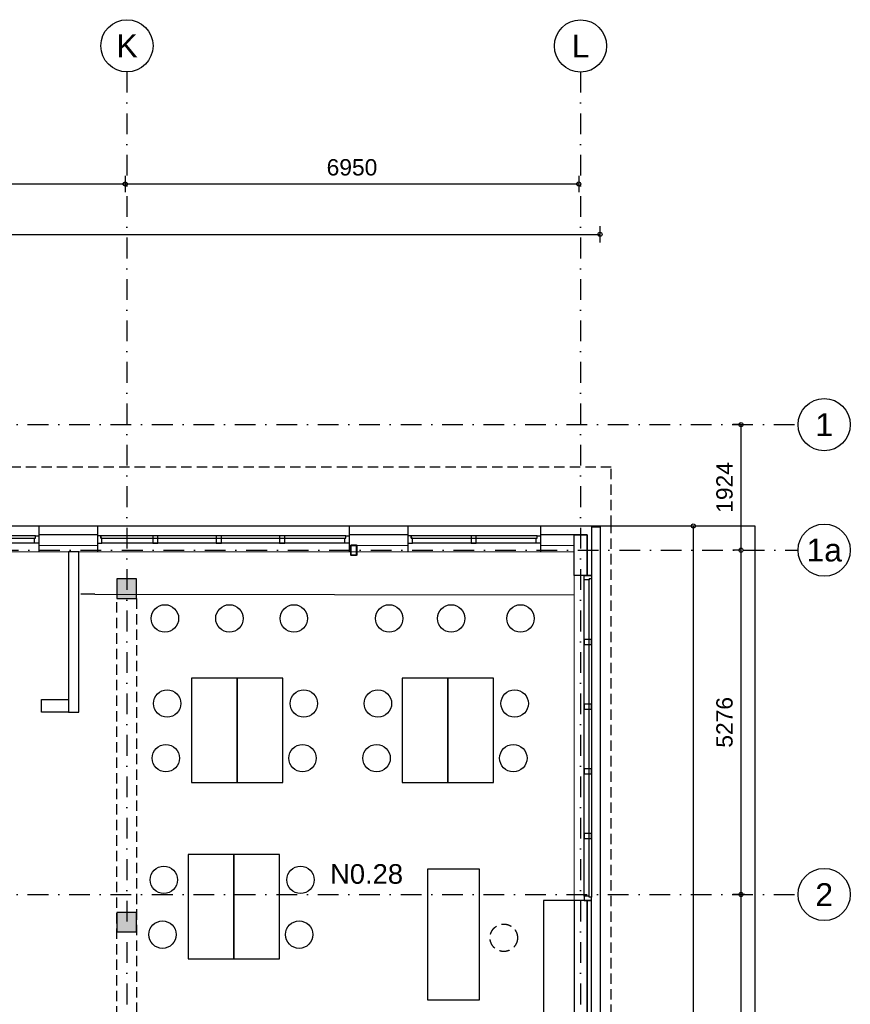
# Model space of a CAD drawing. Header units: millimetres. Extents: x 1137596 to 6076935, y -417599 to 265181.
# Tile 18 of 47: x 1212058 to 1224785, y -300755 to -285665. Entities that reach past the tile are written whole.
import ezdxf
from ezdxf.enums import TextEntityAlignment as Align

# ---------------------------------------------------------------- set-up
doc = ezdxf.new("R2010")
doc.units = ezdxf.units.MM
doc.header["$LTSCALE"] = 50
doc.header["$PDMODE"] = 3
doc.header["$PDSIZE"] = 1
doc.linetypes.add('DASHDOT2', pattern=[12.7, 6.35, -3.175, 0, -3.175])
doc.linetypes.add('HIDDEN2', pattern=[4.7625, 3.175, -1.5875])
doc.layers.get('0').update_dxf_attribs({"linetype": 'CONTINUOUS'})
doc.layers.get('DEFPOINTS').update_dxf_attribs({"linetype": 'CONTINUOUS'})
for name, color, linetype in [('AL21----_BUITENWAND', 3, 'CONTINUOUS'), ('AL22----_BINNENWAND', 3, 'CONTINUOUS'), ('AL24----_TRAPPEN', 1, 'CONTINUOUS'), ('AL28----_KONSTRUKTIES', 4, 'CONTINUOUS'), ('AL31----_BUITENKOZIJN', 2, 'CONTINUOUS'), ('Alg-Dun-Arc', 8, 'CONTINUOUS'), ('bib', 7, 'CONTINUOUS'), ('bib @ 100', 7, 'CONTINUOUS'), ('BiWand-Bakst-Drs', 3, 'CONTINUOUS'), ('DIM25', 1, 'CONTINUOUS'), ('Inricht-Alg-Az', 1, 'CONTINUOUS'), ('stalen kolom', 1, 'CONTINUOUS'), ('Stramien-Alg-Az', 9, 'DASHDOT2'), ('Stramien-Alg-Drs', 8, 'CONTINUOUS'), ('Stramien-Alg-Txt', 2, 'CONTINUOUS'), ('Txt25', 2, 'CONTINUOUS'), ('TXT25-Oppvl', 2, 'CONTINUOUS'), ('TXT35', 3, 'CONTINUOUS')]:
    doc.layers.add(name, color=color, linetype=linetype)
doc.styles.add('BOS3', font='arial.ttf')
doc.dimstyles.new('BOS3', dxfattribs={"dimtxt": 2.5, "dimasz": 1.25, "dimexe": 1.25, "dimexo": 0, "dimgap": 1.25, "dimtad": 1, "dimdec": 3, "dimdsep": 46, "dimtxsty": 'BOS3', "dimblk": 'SMALL', "dimblk1": 'SMALL', "dimblk2": 'SMALL', "dimsah": 1, "dimcen": 2.5, "dimclrd": 1, "dimclre": 1, "dimclrt": 2, "dimadec": 4, "dimazin": 2, "dimtfac": 0.4, "dimtdec": 0, "dimtix": 1, "dimtmove": 2, "dimatfit": 3, "dimfxl": 1.25, "dimfxlon": 1, "dimtvp": 1, "dimtolj": 1, "dimarcsym": 0})

# ---------------------------------------------------------------- blocks, each defined once
blk = doc.blocks.new('*U247')
at = {"layer": 'Stramien-Alg-Drs'}
blk.add_circle((-4, 0), 4, dxfattribs=at)
at = {"layer": 'Stramien-Alg-Txt', "style": 'BOS3'}
blk.add_attdef('TEKST', text='', height=3.5, dxfattribs=at).set_placement((-4, 0), align=Align.MIDDLE)
blk = doc.blocks.new('_Small')
at = {"color": 0, "linetype": 'ByBlock', "lineweight": -2}
blk.add_circle((0, 0), 0.25, dxfattribs=at)
blk = doc.blocks.new('*D205')
at = {"layer": 'DEFPOINTS', "color": 0, "transparency": 16777216}
for p in [(766094, -559161), (759144, -559252), (766094, -559428)]:
    blk.add_point(p, dxfattribs=at)
at = {"layer": 'DIM25', "color": 1, "lineweight": -2, "transparency": 16777216}
for p, q in [((766094, -559303), (766094, -559553)), ((759144, -559377), (759144, -559553)), ((759144, -559428), (766094, -559428))]:
    blk.add_line(p, q, dxfattribs=at)
at = {"layer": 'DIM25', "color": 1, "lineweight": -2, "transparency": 16777216, "xscale": 125, "yscale": 125, "zscale": 125, "rotation": 180}
blk.add_blockref('_Small', (759144, -559428), dxfattribs=at)
at = {"layer": 'DIM25', "color": 1, "lineweight": -2, "transparency": 16777216, "xscale": 125, "yscale": 125, "zscale": 125}
blk.add_blockref('_Small', (766094, -559428), dxfattribs=at)
at = {"layer": 'DIM25', "color": 2, "transparency": 16777216, "insert": (762619, -559175), "char_height": 250, "attachment_point": 5, "style": 'BOS3'}
blk.add_mtext('\\A1;6950', dxfattribs=at)
blk = doc.blocks.new('*D206')
at = {"layer": 'DEFPOINTS', "color": 0, "transparency": 16777216}
for p in [(766094, -559161), (773044, -559161), (773044, -559428)]:
    blk.add_point(p, dxfattribs=at)
at = {"layer": 'DIM25', "color": 1, "lineweight": -2, "transparency": 16777216}
for p, q in [((766094, -559303), (766094, -559553)), ((773044, -559303), (773044, -559553)), ((766094, -559428), (773044, -559428))]:
    blk.add_line(p, q, dxfattribs=at)
at = {"layer": 'DIM25', "color": 1, "lineweight": -2, "transparency": 16777216, "xscale": 125, "yscale": 125, "zscale": 125, "rotation": 180}
blk.add_blockref('_Small', (766094, -559428), dxfattribs=at)
at = {"layer": 'DIM25', "color": 1, "lineweight": -2, "transparency": 16777216, "xscale": 125, "yscale": 125, "zscale": 125}
blk.add_blockref('_Small', (773044, -559428), dxfattribs=at)
at = {"layer": 'DIM25', "color": 2, "transparency": 16777216, "insert": (769569, -559175), "char_height": 250, "attachment_point": 5, "style": 'BOS3'}
blk.add_mtext('\\A1;6950', dxfattribs=at)
blk = doc.blocks.new('*D216')
at = {"layer": 'DEFPOINTS', "color": 0, "transparency": 16777216}
for p in [(775531, -570317), (775711, -570317), (775692, -575432)]:
    blk.add_point(p, dxfattribs=at)
at = {"layer": 'DIM25', "color": 1, "lineweight": -2, "transparency": 16777216}
for p, q in [((775586, -570317), (775406, -570317)), ((775531, -575432), (775531, -570317)), ((775567, -575432), (775406, -575432))]:
    blk.add_line(p, q, dxfattribs=at)
at = {"layer": 'DIM25', "color": 1, "lineweight": -2, "transparency": 16777216, "xscale": 125, "yscale": 125, "zscale": 125}
for p, rotation in [((775531, -570317), 90), ((775531, -575432), 270)]:
    blk.add_blockref('_Small', p, dxfattribs=dict(at, rotation=rotation))
at = {"layer": 'DIM25', "color": 2, "transparency": 16777216, "insert": (775278, -572875), "char_height": 250, "attachment_point": 5, "rotation": 90, "style": 'BOS3'}
blk.add_mtext('\\A1;5115', dxfattribs=at)
blk = doc.blocks.new('*D219')
at = {"layer": 'DEFPOINTS', "color": 0, "transparency": 16777216}
for p in [(775531, -565041), (775616, -565041), (775711, -570317)]:
    blk.add_point(p, dxfattribs=at)
at = {"layer": 'DIM25', "color": 1, "lineweight": -2, "transparency": 16777216}
for p, q in [((775531, -565041), (775406, -565041)), ((775531, -570317), (775531, -565041)), ((775586, -570317), (775406, -570317))]:
    blk.add_line(p, q, dxfattribs=at)
at = {"layer": 'DIM25', "color": 1, "lineweight": -2, "transparency": 16777216, "xscale": 125, "yscale": 125, "zscale": 125}
for p, rotation in [((775531, -565041), 90), ((775531, -570317), 270)]:
    blk.add_blockref('_Small', p, dxfattribs=dict(at, rotation=rotation))
at = {"layer": 'DIM25', "color": 2, "transparency": 16777216, "insert": (775278, -567679), "char_height": 250, "attachment_point": 5, "rotation": 90, "style": 'BOS3'}
blk.add_mtext('\\A1;5276', dxfattribs=at)
blk = doc.blocks.new('*D220')
at = {"layer": 'DEFPOINTS', "color": 0, "transparency": 16777216}
for p in [(775531, -563117), (775636, -563117), (775616, -565041)]:
    blk.add_point(p, dxfattribs=at)
at = {"layer": 'DIM25', "color": 1, "lineweight": -2, "transparency": 16777216}
for p, q in [((775531, -563117), (775406, -563117)), ((775531, -565041), (775531, -563117)), ((775531, -565041), (775406, -565041))]:
    blk.add_line(p, q, dxfattribs=at)
at = {"layer": 'DIM25', "color": 1, "lineweight": -2, "transparency": 16777216, "xscale": 125, "yscale": 125, "zscale": 125}
for p, rotation in [((775531, -563117), 90), ((775531, -565041), 270)]:
    blk.add_blockref('_Small', p, dxfattribs=dict(at, rotation=rotation))
at = {"layer": 'DIM25', "color": 2, "transparency": 16777216, "insert": (775278, -564079), "char_height": 250, "attachment_point": 5, "rotation": 90, "style": 'BOS3'}
blk.add_mtext('\\A1;1924', dxfattribs=at)
blk = doc.blocks.new('*D221')
at = {"layer": 'DEFPOINTS', "color": 0, "transparency": 16777216}
for p in [(773370, -560201), (731193, -564668), (773370, -564683)]:
    blk.add_point(p, dxfattribs=at)
at = {"layer": 'DIM25', "color": 1, "lineweight": -2, "transparency": 16777216}
for p, q in [((731193, -560326), (731193, -560076)), ((773370, -560326), (773370, -560076)), ((731193, -560201), (773370, -560201))]:
    blk.add_line(p, q, dxfattribs=at)
at = {"layer": 'DIM25', "color": 1, "lineweight": -2, "transparency": 16777216, "xscale": 125, "yscale": 125, "zscale": 125, "rotation": 180}
blk.add_blockref('_Small', (731193, -560201), dxfattribs=at)
at = {"layer": 'DIM25', "color": 1, "lineweight": -2, "transparency": 16777216, "xscale": 125, "yscale": 125, "zscale": 125}
blk.add_blockref('_Small', (773370, -560201), dxfattribs=at)
at = {"layer": 'DIM25', "color": 2, "transparency": 16777216, "insert": (752282, -559950), "char_height": 250, "attachment_point": 5, "style": 'BOS3'}
blk.add_mtext('\\A1;42177', dxfattribs=at)
blk = doc.blocks.new('*D222')
at = {"layer": 'DEFPOINTS', "color": 0, "transparency": 16777216}
for p in [(773241, -564669), (773241, -590590), (774799, -590590)]:
    blk.add_point(p, dxfattribs=at)
at = {"layer": 'DIM25', "color": 1, "lineweight": -2, "transparency": 16777216}
for p, q in [((774674, -564669), (774924, -564669)), ((774799, -564669), (774799, -590590)), ((774674, -590590), (774924, -590590))]:
    blk.add_line(p, q, dxfattribs=at)
at = {"layer": 'DIM25', "color": 1, "lineweight": -2, "transparency": 16777216, "xscale": 125, "yscale": 125, "zscale": 125}
for p, rotation in [((774799, -564669), 90), ((774799, -590590), 270)]:
    blk.add_blockref('_Small', p, dxfattribs=dict(at, rotation=rotation))
at = {"layer": 'DIM25', "color": 2, "transparency": 16777216, "insert": (774547, -577629), "char_height": 250, "attachment_point": 5, "rotation": 90, "style": 'BOS3'}
blk.add_mtext('\\A1;25921', dxfattribs=at)
blk = doc.blocks.new('bureau 2000-800-750')
at = {"layer": 'Inricht-Alg-Az'}
blk.add_lwpolyline([(0, 0), (2000, 0), (2000, 800), (0, 800)], close=True, dxfattribs=at)
blk = doc.blocks.new('kolom_1')
at = {"layer": 'stalen kolom'}
blk.add_lwpolyline([(0, 0), (300, 0), (300, 300), (0, 300)], close=True, dxfattribs=at)
blk = doc.blocks.new('tijdelijk')
at = {"layer": 'Alg-Dun-Arc', "transparency": 33554687}
h = blk.add_hatch(color=256, dxfattribs=at)
h.dxf.hatch_style = 1
h.paths.add_polyline_path([(22196, 13235), (22496, 13235), (22496, 13535), (22196, 13535)])
h = blk.add_hatch(color=256, dxfattribs=at)
h.dxf.hatch_style = 1
h.paths.add_polyline_path([(22194, 8126), (22494, 8126), (22494, 8426), (22194, 8426)])
at = {"layer": 'stalen kolom', "linetype": 'HIDDEN2'}
for points in [[(22196, 5876), (22196, 13235)], [(22496, 13235), (22496, 5876)]]:
    blk.add_lwpolyline(points, dxfattribs=at)
at = {"layer": 'bib'}
for p in [(22196, 13235), (22194, 8126)]:
    blk.add_blockref('kolom_1', p, dxfattribs=at)
blk = doc.blocks.new('*U252')
at = {"layer": 'TXT25-Oppvl', "style": 'BOS3'}
blk.add_attdef('OPPERVLAKTE2', (0, -3), '', height=2, dxfattribs=at)
at = {"layer": 'TXT35', "style": 'BOS3'}
for tag, p, height in [('RUIMTENUMMER', (0, 4), 3), ('RUIMTENAAM', (0, 0), 2.5)]:
    blk.add_attdef(tag, p, '', height=height, dxfattribs=at)
blk = doc.blocks.new('stramienen')
at = {"layer": 'Stramien-Alg-Az'}
blk.add_line((730479.0455, -565041.1412), (776404.4348, -565041.1412), dxfattribs=at)
for points in [[(766120.6695, -557711.0234), (766120.6695, -629125.5137)], [(773070.6697, -557711.0234), (773070.6697, -629125.5137)], [(703629.6064, -563117.1403), (776404.4348, -563117.1403)], [(703629.6064, -570317.1403), (776404.4348, -570317.1403)]]:
    blk.add_lwpolyline(points, dxfattribs=at)
at = {"layer": 'bib @ 100', "xscale": 100, "yscale": 100, "zscale": 100}
for p, values in [((766520.6695, -557311.0234), {'TEKST': 'K'}), ((773470.6687, -557313.6817), {'TEKST': 'L'}), ((777204.4348, -563117.1403), {'TEKST': '1'}), ((777204.4348, -565041.1412), {'TEKST': '1a'}), ((777204.4348, -570317.1403), {'TEKST': '2'})]:
    blk.add_blockref('*U247', p, dxfattribs=at).add_auto_attribs(values)
at = {"layer": 'DIM25'}
for base, p1, p2, picture, middle in [((766093.9118, -559427.6625), (759143.9116, -559252.196), (766093.9118, -559160.7554), '*D205', (762618.9117, -559175.0193)), ((773043.9471, -559427.6625), (766093.9468, -559160.7554), (773043.9471, -559160.6253), '*D206', (769568.947, -559175.0193)), ((773370.1995, -560200.9072), (731193.1993, -564668.0989), (773370.1995, -564683.3413), '*D221', (752281.6994, -559950.3957))]:
    dim = blk.add_linear_dim(base=base, p1=p1, p2=p2, dimstyle='BOS3', override={"dimscale": 0, "dimtxt": 2.5, "dimasz": 1.25, "dimexe": 1.25, "dimexo": 1.25, "dimgap": 1.25, "dimclrt": 2, "dimfxl": 1.25, "dimfxlon": 1}, dxfattribs=at)
    dim.commit()
    dim.dimension.update_dxf_attribs({"geometry": picture, "text_midpoint": middle})
for base, p1, p2, picture, middle in [((775531.006, -563117.1413), (775616.3573, -565041.1412), (775636.4322, -563117.1413), '*D220', (775278.3628, -564079.1413)), ((774799.255, -590589.5966), (773241.2488, -564668.5968), (773241.2958, -590589.5966), '*D222', (774546.6117, -577629.0967)), ((775531.006, -565041.1402), (775711.09, -570317.1403), (775616.3573, -565041.1402), '*D219', (775278.3628, -567679.1403)), ((775531.006, -570317.0923), (775691.7367, -575432.0924), (775711.09, -570317.0923), '*D216', (775278.3628, -572874.5923))]:
    dim = blk.add_linear_dim(base=base, p1=p1, p2=p2, angle=90, dimstyle='BOS3', override={"dimscale": 0, "dimtxt": 2.5, "dimasz": 1.25, "dimexe": 1.25, "dimexo": 1.25, "dimgap": 1.25, "dimclrt": 2, "dimfxl": 1.25, "dimfxlon": 1}, dxfattribs=at)
    dim.commit()
    dim.dimension.update_dxf_attribs({"geometry": picture, "text_midpoint": middle})

msp = doc.modelspace()

# ---------------------------------------------------------------- linework, layer by layer
at = {"color": 1, "lineweight": 0}
for p, q in [((1212352.2112, -293422.52), (1210320.1634, -293422.5096)), ((1217105.3759, -293422.5052), (1213250.4992, -293422.5132)), ((1220039.317, -293422.52), (1218007.2693, -293422.5096)), ((1212352.2112, -293822.5206), (1210320.1634, -293822.5206)), ((1217105.3759, -293822.5058), (1213250.4992, -293822.5241)), ((1220039.317, -293822.5206), (1218007.2693, -293822.5206)), ((1220551.6702, -299164.0999), (1220551.6383, -294183.8206))]:
    msp.add_line(p, q, dxfattribs=at)
at = {"color": 1, "linetype": 'ByBlock'}
msp.add_line((1213206.631, -294471.5638), (1220551.6782, -294479.5501), dxfattribs=at)
at = {"color": 3, "lineweight": 0, "flags": 128}
for points in [[(1220822.9527, -293422.5204), (1178851.6785, -293422.5509)], [(1213250.4992, -293722.5257), (1212350.4992, -293722.5263)], [(1218005.3759, -293722.5222), (1217105.3759, -293722.5228)], [(1217138.6743, -293722.535), (1218005.3759, -293722.5313)], [(1220039.317, -293722.5225), (1220551.6769, -293722.5203), (1220039.317, -293722.5207)], [(1179051.6787, -293822.5421), (1220551.6773, -293822.5203)]]:
    msp.add_lwpolyline(points, dxfattribs=at)
at = {"color": 1}
for points in [[(1220821.6767, -293437.7814), (1220950.9973, -293437.7814), (1220950.9973, -319344.0364), (1220821.7236, -319344.0368)], [(1213206.631, -294471.5638), (1212993.8686, -294471.0248)]]:
    msp.add_lwpolyline(points, dxfattribs=at)
at = {"color": 1, "linetype": 'ByBlock'}
for points in [[(1214689.7144, -295755.5471), (1214689.7144, -297355.5471), (1215389.7144, -297355.5471), (1215389.7144, -295755.5471)], [(1215389.7144, -295755.5471), (1215389.7144, -297355.5471), (1216089.7144, -297355.5471), (1216089.7144, -295755.5471)], [(1217919.5664, -295755.5471), (1217919.5664, -297355.5471), (1218619.5664, -297355.5471), (1218619.5664, -295755.5471)], [(1218619.5664, -295755.5471), (1218619.5664, -297355.5471), (1219319.5664, -297355.5471), (1219319.5664, -295755.5471)], [(1214638.4977, -298459.5095), (1214638.4977, -300059.5095), (1215338.4977, -300059.5095), (1215338.4977, -298459.5095)], [(1215338.4977, -298459.5095), (1215338.4977, -300059.5095), (1216038.4977, -300059.5095), (1216038.4977, -298459.5095)]]:
    msp.add_lwpolyline(points, close=True, dxfattribs=at)
at = {"color": 3}
msp.add_lwpolyline([(1212803.7628, -296277.101), (1212394.4508, -296277.101), (1212394.4508, -296085.0125), (1212803.7628, -296085.0126)], dxfattribs=at)
at = {"color": 1, "linetype": 'ByBlock'}
for centre in [(1214283.2807, -294840.539), (1215271.3552, -294840.539), (1216259.4297, -294840.539), (1217718.5767, -294840.539), (1218670.0949, -294840.539), (1219731.6649, -294840.539), (1214317.4144, -296143.9936), (1216412.0367, -296143.9936), (1217547.2664, -296143.9936), (1219641.8887, -296143.9936), (1214296.9351, -296983.045), (1216391.5574, -296983.045), (1217526.7871, -296983.045), (1219621.4094, -296983.045), (1214266.1977, -298847.956), (1216360.8199, -298847.956), (1214245.7184, -299687.0074), (1216340.3407, -299687.0074)]:
    msp.add_circle(centre, 210, dxfattribs=at)
at = {"color": 1, "linetype": 'HIDDEN2'}
msp.add_circle((1219475.2549, -299735.2569), 210, dxfattribs=at)
at = {"layer": 'AL21----_BUITENWAND'}
for p, q in [((1212350.4992, -293422.52), (1212350.4992, -293822.5206)), ((1213250.4992, -293422.5246), (1213250.4992, -293822.5206)), ((1217105.3759, -293422.5444), (1217105.3759, -293822.5206)), ((1218005.3759, -293422.549), (1218005.3759, -293822.5206)), ((1220039.317, -293422.5594), (1220039.317, -293822.5206))]:
    msp.add_line(p, q, dxfattribs=at)
for points in [[(1179478.7602, -293557.8207), (1178773.6273, -293557.8207), (1178773.6272, -293422.539), (1220821.6766, -293422.5019), (1220821.6767, -293601.5282), (1220821.6767, -293601.5282), (1220821.6787, -294183.8148), (1220751.6777, -294183.8148), (1220751.6777, -293557.8198), (1220039.317, -293557.8198)], [(1213250.4992, -293557.8199), (1212350.4992, -293557.82)], [(1218005.3759, -293557.8198), (1217105.3759, -293557.8198)], [(1216344.6982, -304401.5352), (1220821.6953, -304401.5271), (1220821.6843, -299164.1098), (1220751.6841, -299164.1098), (1220751.6804, -304286.515), (1220551.6933, -304286.515), (1220551.6933, -304291.5288), (1216344.6982, -304291.5362), (1216344.6982, -304401.5352)]]:
    msp.add_lwpolyline(points, dxfattribs=at)
for points in [[(1220751.6788, -294183.8206), (1220551.6789, -294183.8206), (1220551.6762, -293557.8207), (1220751.6772, -293557.8198), (1220751.6788, -294183.8206)], [(1220751.6804, -304086.5192), (1220751.6702, -299164.0999), (1220551.6702, -299164.0999), (1220551.6795, -304086.5192), (1220751.6804, -304086.5192)]]:
    msp.add_lwpolyline(points, close=True, dxfattribs=at)
at = {"layer": 'AL22----_BINNENWAND'}
msp.add_lwpolyline([(1212961.7848, -293822.5243), (1212803.7628, -293822.5243), (1212803.7628, -296277.101), (1212961.7847, -296277.101)], close=True, dxfattribs=at)
at = {"layer": 'AL24----_TRAPPEN', "linetype": 'HIDDEN2'}
msp.add_lwpolyline([(1194185.6821, -344671.5746), (1194185.8118, -319491.5975), (1194185.8118, -319491.5975), (1221121.7245, -319491.5975), (1221121.7245, -319491.5975), (1221121.7245, -293422.5202), (1221121.7245, -292522.5202), (1178973.6263, -292522.5202)], dxfattribs=at)
at = {"layer": 'AL28----_KONSTRUKTIES'}
for points in [[(1217221.6762, -293720.535), (1217221.6762, -293870.535, -0.4142135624), (1217216.6762, -293875.535), (1217136.6743, -293875.535, -0.4142135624), (1217131.6743, -293870.535), (1217131.6743, -293720.535, -0.4142135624), (1217136.6743, -293715.535), (1217216.6762, -293715.535, -0.4142135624)], [(1217215.6762, -293722.535), (1217215.6762, -293868.535, -0.4142135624), (1217214.6762, -293869.535), (1217138.6743, -293869.535, -0.4142135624), (1217137.6743, -293868.535), (1217137.6743, -293722.535, -0.4142135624), (1217138.6743, -293721.535), (1217214.6762, -293721.535, -0.4142135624)]]:
    msp.add_lwpolyline(points, format="xyb", close=True, dxfattribs=at)
at = {"layer": 'AL31----_BUITENKOZIJN'}
for points in [[(1212302.2102, -293612.9781), (1212302.2102, -293572.9801), (1210370.1566, -293572.9748), (1210370.1566, -293612.9759)], [(1217055.3749, -293612.9633), (1217055.3749, -293572.9652), (1213300.4923, -293572.9783), (1213300.4923, -293612.9795)], [(1214096.7014, -293686.9652), (1214176.7017, -293686.9652), (1214176.7017, -293572.9626), (1214096.7014, -293572.9626)], [(1215068.1689, -293686.9652), (1215148.1692, -293686.9652), (1215148.1692, -293572.9626), (1215068.1689, -293572.9626)], [(1216039.6364, -293686.9652), (1216119.6367, -293686.9652), (1216119.6367, -293572.9626), (1216039.6364, -293572.9626)], [(1219989.3161, -293612.9781), (1219989.3161, -293572.9801), (1218057.2624, -293572.9748), (1218057.2624, -293612.9759)], [(1218973.5776, -293686.9801), (1219053.5779, -293686.9801), (1219053.5779, -293572.9774), (1218973.5776, -293572.9774)], [(1220707.6757, -295162.1351), (1220707.6757, -295242.1354), (1220821.6784, -295242.1354), (1220821.6784, -295162.1351)], [(1220707.6757, -296153.4554), (1220707.6757, -296233.4557), (1220821.6784, -296233.4557), (1220821.6784, -296153.4554)], [(1220707.6782, -297144.7757), (1220707.6782, -297224.776), (1220821.6809, -297224.776), (1220821.6809, -297144.7757)], [(1220707.6757, -298136.0959), (1220707.6757, -298216.0962), (1220821.6784, -298216.0962), (1220821.6784, -298136.0959)]]:
    msp.add_lwpolyline(points, close=True, dxfattribs=at)
for points in [[(1212352.219, -293572.9781), (1212352.2112, -293686.9791), (1212285.2158, -293686.9791), (1212285.2158, -293612.9781), (1212302.218, -293612.9781), (1212302.2186, -293572.9781), (1212352.2112, -293572.9781)], [(1213250.4914, -293572.9817), (1213250.4992, -293686.9826), (1213317.4945, -293686.9826), (1213317.4945, -293612.9817), (1213300.4923, -293612.9817), (1213300.4918, -293572.9817), (1213250.4992, -293572.9817)], [(1217105.3837, -293572.9633), (1217105.3759, -293686.9643), (1217038.3805, -293686.9643), (1217038.3805, -293612.9633), (1217055.3827, -293612.9633), (1217055.3833, -293572.9633), (1217105.3759, -293572.9633)], [(1218007.2615, -293572.9781), (1218007.2693, -293686.9791), (1218074.2646, -293686.9791), (1218074.2646, -293612.9781), (1218057.2624, -293612.9781), (1218057.2619, -293572.9781), (1218007.2693, -293572.9781)], [(1220039.3249, -293572.9781), (1220039.317, -293686.9791), (1219972.3217, -293686.9791), (1219972.3217, -293612.9781), (1219989.3239, -293612.9781), (1219989.3245, -293572.9781), (1220039.317, -293572.9781)], [(1212285.2073, -293686.9801), (1210379.7435, -293686.9801)], [(1217038.372, -293686.9652), (1213310.0792, -293686.9836)], [(1219972.3131, -293686.9801), (1218066.8493, -293686.9801)], [(1220821.6773, -294183.8066), (1220821.6776, -294233.8144), (1220781.6727, -294233.8147), (1220781.6728, -294250.8147), (1220707.6738, -294250.8151), (1220707.6734, -294183.8151), (1220821.6787, -294183.8144)], [(1220781.6794, -299114.102), (1220781.6757, -294233.8147)], [(1220821.6767, -294233.8144), (1220821.6804, -299114.102)], [(1220707.6804, -299097.102), (1220707.6767, -294250.8151)], [(1220821.6843, -299164.1098), (1220821.6843, -299114.102), (1220781.6794, -299114.102), (1220781.6794, -299097.102), (1220707.6804, -299097.102), (1220707.6804, -299164.102), (1220821.6804, -299164.102)]]:
    msp.add_lwpolyline(points, dxfattribs=at)
at = {"layer": 'bib', "color": 1, "linetype": 'ByBlock'}
msp.add_lwpolyline([(1220551.6702, -299164.0999), (1220081.7519, -299164.1029), (1220081.7686, -301766.9418)], dxfattribs=at)
at = {"layer": 'Txt25'}
msp.add_lwpolyline([(1220822.9527, -293422.5204), (1223322.9527, -293422.5204), (1223322.9527, -319344.0297), (1220821.7236, -319341.5272)], dxfattribs=at)

# ---------------------------------------------------------------- block references
msp.add_blockref('stramienen', (447580.4278, 271245.5598))
at = {"layer": 'bib', "color": 1, "linetype": 'ByBlock', "rotation": 90}
msp.add_blockref('bureau 2000-800-750', (1219105.3419, -300686.0811), dxfattribs=at)
at = {"layer": 'bib @ 100'}
ref = msp.add_blockref('*U252', (1216813.8082, -299306.9448), dxfattribs=dict(at, xscale=100, yscale=100, zscale=100))
ref.add_attrib('RUIMTENUMMER', 'N0.28', (1216813.8082, -298906.9448), dxfattribs={"layer": 'TXT35', "height": 300, "style": 'BOS3'})
at = {"layer": 'BiWand-Bakst-Drs'}
msp.add_blockref('tijdelijk', (1191351.6867, -307771.5676), dxfattribs=at)

doc.saveas('drawing.dxf')
